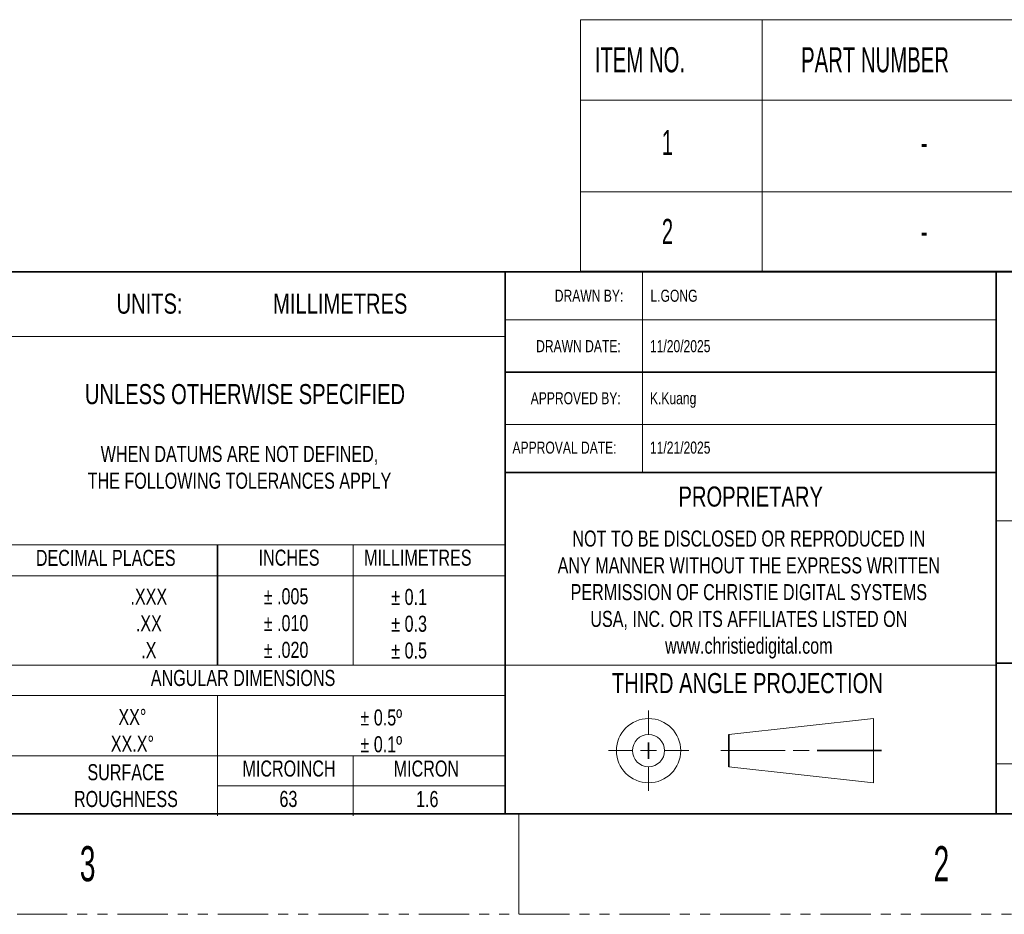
# Model space of a CAD drawing. Header units: millimetres. Extents: x 0 to 864, y 0 to 559.
# Tile 57 of 83: x 585 to 709, y 0 to 113. Entities that reach past the tile are written whole.
import ezdxf

# ---------------------------------------------------------------- set-up
doc = ezdxf.new("R2010")
doc.units = ezdxf.units.MM
doc.linetypes.add('PHANTOM', pattern=[12.7, 6.35, -1.27, 1.27, -1.27, 1.27, -1.27])
doc.styles.add('SLDTEXTSTYLE0', font='GOTHIC.TTF', dxfattribs={"width": 0.6})
doc.styles.add('SLDTEXTSTYLE1', font='GOTHIC.TTF', dxfattribs={"width": 0.75})
doc.styles.add('SLDTEXTSTYLE4', font='GOTHIC.TTF', dxfattribs={"width": 0.605})

# ---------------------------------------------------------------- blocks, each defined once
blk = doc.blocks.new('SW_TABLEANNOTATION_0')
at = {"color": 0, "linetype": 'Continuous', "lineweight": 18}
for p, q in [((0, 0), (0, -10.17)), ((0, 0), (22.98, 0)), ((22.98, 0), (22.98, -10.17)), ((22.98, 0), (64.55, 0)), ((64.55, 0), (64.55, -10.17)), ((64.55, 0), (130.81, 0)), ((130.81, 0), (130.81, -10.17)), ((130.81, 0), (149.83, 0)), ((149.83, 0), (149.83, -10.17)), ((149.83, 0), (183.91, 0)), ((183.91, 0), (183.91, -10.17)), ((0, -10.17), (22.98, -10.17)), ((0, -10.17), (0, -21.76)), ((22.98, -10.17), (64.55, -10.17)), ((22.98, -10.17), (22.98, -21.76)), ((64.55, -10.17), (130.81, -10.17)), ((64.55, -10.17), (64.55, -21.76)), ((130.81, -10.17), (149.83, -10.17)), ((130.81, -10.17), (130.81, -21.76)), ((149.83, -10.17), (183.91, -10.17)), ((149.83, -10.17), (149.83, -21.76)), ((183.91, -10.17), (183.91, -21.76)), ((0, -21.76), (0, -31.82)), ((0, -21.76), (22.98, -21.76)), ((22.98, -21.76), (22.98, -31.82)), ((22.98, -21.76), (64.55, -21.76)), ((64.55, -21.76), (64.55, -31.82)), ((64.55, -21.76), (130.81, -21.76)), ((130.81, -21.76), (130.81, -31.82)), ((130.81, -21.76), (149.83, -21.76)), ((149.83, -21.76), (149.83, -31.82)), ((149.83, -21.76), (183.91, -21.76)), ((183.91, -21.76), (183.91, -31.82)), ((0, -31.82), (22.98, -31.82)), ((22.98, -31.82), (64.55, -31.82)), ((64.55, -31.82), (130.81, -31.82)), ((130.81, -31.82), (149.83, -31.82)), ((149.83, -31.82), (183.91, -31.82))]:
    blk.add_line(p, q, dxfattribs=at)
at = {"color": 0, "linetype": 'Continuous', "lineweight": 0, "attachment_point": 1, "style": 'SLDTEXTSTYLE4'}
for s, insert, char_height in [('ITEM NO.', (1.8, -3.48), 3.175), ('PART NUMBER', (27.89, -3.48), 3.175), ('DESCRIPTION', (82.78, -3.48), 3.175), ('QTY.', (135.23, -3.48), 3.175), ('SHEET NO.', (155.12, -3.48), 3.175), ('ASSY QWIKRIG FRAME Main', (67.99, -11.87), 3.175), ('Body', (103.8, -11.87), 3.175), ('1', (10.28, -13.96), 3.17), ('1', (139.1, -13.96), 3.17), ('-', (43.04, -13.96), 3.17), ('-', (166.14, -13.96), 3.17), ('2', (10.28, -25.19), 3.17), ('PLATE QWIKRIG FRAME', (72.23, -25.19), 3.175), ('1', (139.1, -25.19), 3.17), ('SHEET 2', (157.78, -25.19), 3.175), ('-', (43.04, -25.19), 3.17)]:
    blk.add_mtext(s, dxfattribs=dict(at, insert=insert, char_height=char_height))

msp = doc.modelspace()

# ---------------------------------------------------------------- linework, layer by layer
at = {"color": 7, "linetype": 'Continuous', "lineweight": 35}
for p, q in [((645.9564, 81.28), (581.025, 81.28)), ((708.025, 81.28), (645.9564, 81.28)), ((645.9564, 12.7), (645.9564, 81.28)), ((839.6314, 81.28), (708.025, 81.28)), ((708.025, 12.7), (708.025, 81.28)), ((645.9564, 68.5742), (708.025, 68.5742)), ((708.025, 68.5742), (645.9564, 68.5742)), ((645.9564, 55.88), (708.025, 55.88)), ((609.6, 31.4951), (609.6, 46.7351)), ((839.6314, 31.75), (708.025, 31.75)), ((674.243, 22.733), (674.243, 18.669)), ((664.083, 21.717), (664.083, 19.685)), ((685.419, 20.701), (693.547, 20.701)), ((25.5573, 12.7), (839.6314, 12.7))]:
    msp.add_line(p, q, dxfattribs=at)
at = {"color": 7, "linetype": 'Continuous', "lineweight": 18}
for p, q in [((645.9564, 12.7), (645.9564, 81.28)), ((663.3228, 81.28), (663.3228, 55.88)), ((708.025, 12.7), (708.025, 81.28)), ((708.025, 75.1742), (645.9564, 75.1742)), ((581.025, 73.0945), (645.9564, 73.0945)), ((645.9564, 61.9373), (708.025, 61.9373)), ((645.9564, 55.88), (708.025, 55.88)), ((839.6314, 49.784), (708.025, 49.784)), ((581.025, 46.7351), (645.9564, 46.7351)), ((626.745, 31.4951), (626.745, 46.7351)), ((581.025, 42.8107), (645.9564, 42.8107)), ((581.025, 31.4951), (645.9564, 31.4951)), ((708.025, 31.4951), (645.9564, 31.4951)), ((581.025, 27.6851), (645.9564, 27.6851)), ((609.6, 12.4451), (609.6, 27.6851)), ((664.083, 25.781), (664.083, 22.733)), ((692.531, 24.765), (674.243, 22.733)), ((692.531, 16.637), (692.531, 24.765)), ((581.025, 20.0651), (645.9564, 20.0651)), ((626.745, 12.4451), (626.745, 20.0651)), ((659.003, 20.701), (662.051, 20.701)), ((663.067, 20.701), (665.099, 20.701)), ((666.115, 20.701), (669.163, 20.701)), ((681.355, 20.701), (673.227, 20.701)), ((682.371, 20.701), (684.403, 20.701)), ((839.6314, 19.05), (708.025, 19.05)), ((664.083, 18.669), (664.083, 15.621)), ((674.243, 18.669), (692.531, 16.637)), ((609.6, 16.238), (645.9564, 16.238)), ((645.9564, 12.7), (581.025, 12.7)), ((708.025, 12.7), (645.9564, 12.7)), ((647.7, 12.7), (647.7, 0)), ((839.6314, 12.7), (708.025, 12.7))]:
    msp.add_line(p, q, dxfattribs=at)
at = {"color": 7, "linetype": 'PHANTOM', "lineweight": 18}
msp.add_line((0.0296, 0), (863.7573, 0), dxfattribs=at)
at = {"color": 7, "linetype": 'Continuous', "lineweight": 18}
for radius in [4.064, 2.032]:
    msp.add_circle((664.083, 20.701), radius, dxfattribs=at)

# ---------------------------------------------------------------- block references
at = {"color": 7, "linetype": 'Continuous', "lineweight": 0}
msp.add_blockref('SW_TABLEANNOTATION_0', (655.4797, 113.1592), dxfattribs=at)

# ---------------------------------------------------------------- texts
for s, insert, char_height, attachment_point, style in [('UNITS:', (596.8148, 78.5127), 2.54, 1, 'SLDTEXTSTYLE1'), ('MILLIMETRES', (633.5897, 78.5127), 2.54, 3, 'SLDTEXTSTYLE1'), ('DRAWN BY:', (652.228, 79.0058), 1.524, 1, 'SLDTEXTSTYLE1'), ('L.GONG', (664.3264, 79.0058), 1.524, 1, 'SLDTEXTSTYLE1'), ('DRAWN DATE:', (649.8669, 72.6269), 1.524, 1, 'SLDTEXTSTYLE1'), ('11/20/2025', (664.2586, 72.6269), 1.524, 1, 'SLDTEXTSTYLE1'), ('UNLESS OTHERWISE SPECIFIED', (613.0538, 67.0692), 2.54, 2, 'SLDTEXTSTYLE1'), ('APPROVED BY:', (649.1811, 66.0418), 1.524, 1, 'SLDTEXTSTYLE1'), ('K.Kuang', (664.2586, 66.0418), 1.524, 1, 'SLDTEXTSTYLE1'), ('APPROVAL DATE:', (646.8755, 59.7939), 1.524, 1, 'SLDTEXTSTYLE1'), ('11/21/2025', (664.2586, 59.7939), 1.524, 1, 'SLDTEXTSTYLE1'), ('WHEN DATUMS ARE NOT DEFINED,^JTHE FOLLOWING TOLERANCES APPLY', (612.3583, 59.2501), 2.032, 2, 'SLDTEXTSTYLE1'), ('PROPRIETARY', (676.9997, 54.1122), 2.54, 2, 'SLDTEXTSTYLE1'), ('NOT TO BE DISCLOSED OR REPRODUCED IN ^JANY MANNER WITHOUT THE EXPRESS WRITTEN ^JPERMISSION OF CHRISTIE DIGITAL SYSTEMS ^JUSA, INC. OR ITS AFFILIATES LISTED ON ^Jwww.christiedigital.com', (676.7623, 48.5435), 2.032, 2, 'SLDTEXTSTYLE1'), ('DECIMAL PLACES', (595.4456, 46.1007), 2.032, 2, 'SLDTEXTSTYLE1'), ('INCHES', (618.6317, 46.1257), 2.032, 2, 'SLDTEXTSTYLE1'), ('MILLIMETRES', (628.1149, 46.1259), 2.032, 1, 'SLDTEXTSTYLE1'), ('.XXX^J.XX^J.X', (600.8962, 41.2057), 2.032, 2, 'SLDTEXTSTYLE1'), ('± .005^J± .010^J± .020', (618.2493, 41.2423), 2.032, 2, 'SLDTEXTSTYLE1'), ('± 0.1^J± 0.3^J± 0.5', (633.8101, 41.1589), 2.032, 2, 'SLDTEXTSTYLE1'), ('ANGULAR DIMENSIONS', (612.811, 30.9107), 2.032, 2, 'SLDTEXTSTYLE1'), ('THIRD ANGLE PROJECTION', (676.5797, 30.5135), 2.54, 2, 'SLDTEXTSTYLE1'), ('XX°^JXX.X°', (598.8174, 25.9812), 2.032, 2, 'SLDTEXTSTYLE1'), ('± 0.5º^J± 0.1º', (630.2894, 25.9161), 2.032, 2, 'SLDTEXTSTYLE1'), ('SURFACE^JROUGHNESS', (598.0041, 18.9899), 2.032, 2, 'SLDTEXTSTYLE1'), ('MICROINCH', (618.6227, 19.4555), 2.032, 2, 'SLDTEXTSTYLE1'), ('MICRON', (635.9894, 19.4535), 2.032, 2, 'SLDTEXTSTYLE1'), ('63', (618.5468, 15.6086), 2.032, 2, 'SLDTEXTSTYLE1'), ('1.6', (636.1006, 15.6005), 2.032, 2, 'SLDTEXTSTYLE1'), ('3', (592.1693, 8.6227), 4.445, 1, 'SLDTEXTSTYLE0'), ('2', (700.1192, 8.6227), 4.445, 1, 'SLDTEXTSTYLE0')]:
    msp.add_mtext(s, dxfattribs=dict(at, insert=insert, char_height=char_height, attachment_point=attachment_point, style=style))

doc.saveas('drawing.dxf')
